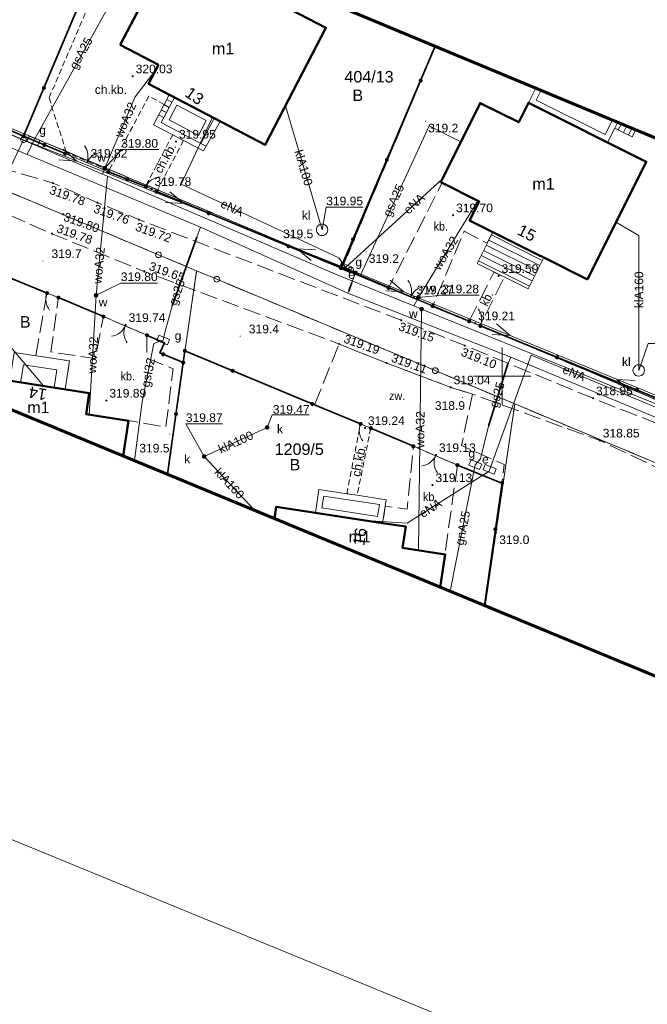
# Model space of a CAD drawing. Extents: x 6589191 to 6589689, y 5598567 to 5598886.
# Tile 6 of 12: x 6589408 to 6589463, y 5598645 to 5598731. Entities that reach past the tile are written whole.
import ezdxf
from ezdxf.enums import TextEntityAlignment as Align

# ---------------------------------------------------------------- set-up
doc = ezdxf.new("R2010")
doc.units = 0
doc.header["$LTSCALE"] = 0.5
for name, pattern in [('3 1', [4, 3, -1]), ('EGKK', [4, 3, -1]), ('PRZER1-1', [2, 1, -1]), ('PRZER2-1', [3, 2, -1]), ('PRZER3-1', [4, 3, -1])]:
    doc.linetypes.add(name, pattern=pattern)
doc.layers.get('0').update_dxf_attribs({"linetype": 'CONTINUOUS', "lineweight": 13})
doc.layers.get('Defpoints').update_dxf_attribs({"linetype": 'CONTINUOUS'})
for name, color, linetype, lineweight in [('-ZAKRES', 192, 'CONTINUOUS', 60), ('EGBS', 7, 'CONTINUOUS', 18), ('EGBT', 7, 'CONTINUOUS', 18), ('EGBU', 7, 'CONTINUOUS', 50), ('EGBU_O', 7, 'CONTINUOUS', 50), ('EGDE', 7, 'CONTINUOUS', 18), ('EGDE_O', 7, 'CONTINUOUS', 18), ('EGPG', 7, 'CONTINUOUS', 18), ('GUPPRZ_O', 7, 'CONTINUOUS', 18), ('OTK', 7, 'CONTINUOUS', 20), ('OTK_O', 7, 'CONTINUOUS', 20), ('OTKC', 7, 'PRZER2-1', 18), ('OTKC_O', 7, 'PRZER2-1', 18), ('OTO', 7, 'CONTINUOUS', 20), ('OTOB', 7, 'CONTINUOUS', 18), ('OTOF', 7, 'CONTINUOUS', 18), ('OTOO', 7, 'CONTINUOUS', 35), ('OTRN', 7, 'CONTINUOUS', 13), ('OTRN_O', 7, 'CONTINUOUS', 13), ('OTRS', 7, 'CONTINUOUS', 20), ('OTRS_O', 7, 'CONTINUOUS', 20), ('PARSI', 7, 'CONTINUOUS', 20), ('SULO', 7, 'CONTINUOUS', 35), ('SUPP', 7, 'PRZER1-1', 18)]:
    doc.layers.add(name, color=color, linetype=linetype, lineweight=lineweight)
for name, color, linetype, lineweight, true_color in [('EGKK', 7, 'PRZER3-1', 18, 0x24bc24), ('EGUG', 7, 'PRZER1-1', 18, 0x008000), ('EGUG_O', 7, 'PRZER1-1', 18, 0x008000), ('SUEP', 1, 'CONTINUOUS', 18, 0xff0000), ('SUEP_O', 1, 'CONTINUOUS', 18, 0xff0000), ('SUES', 1, 'CONTINUOUS', 18, 0xff0000), ('SUES_O', 1, 'CONTINUOUS', 18, 0xff0000), ('SUGP', 7, 'CONTINUOUS', 18, 0xbfbf00), ('SUGP_O', 7, 'CONTINUOUS', 18, 0xbfbf00), ('SUGS', 7, 'CONTINUOUS', 18, 0xbfbf00), ('SUGS_O', 7, 'CONTINUOUS', 18, 0xbfbf00), ('SUGW', 7, 'CONTINUOUS', 18, 0xbfbf00), ('SUGW_O', 7, 'CONTINUOUS', 18, 0xbfbf00), ('SUKM', 7, 'CONTINUOUS', 18, 0x803300), ('SUKM_O', 7, 'CONTINUOUS', 18, 0x803300), ('SUKP', 7, 'CONTINUOUS', 18, 0x803300), ('SUKP_O', 7, 'CONTINUOUS', 18, 0x803300), ('SUKU', 7, 'CONTINUOUS', 18, 0x803300), ('SUKU_O', 7, 'CONTINUOUS', 18, 0x803300), ('SUWP', 5, 'CONTINUOUS', 18, 0x0000ff), ('SUWP_O', 5, 'CONTINUOUS', 18, 0x0000ff), ('SUWW', 5, 'CONTINUOUS', 18, 0x0000ff), ('SUWW_O', 5, 'CONTINUOUS', 18, 0x0000ff)]:
    doc.layers.add(name, color=color, linetype=linetype, lineweight=lineweight, true_color=true_color)
doc.styles.add('BDOT', font='arial.ttf', dxfattribs={"width": 0.9})
doc.styles.add('GEO-INFO', font='arial.ttf')
doc.linetypes.add('OTOO', pattern='A,7.5,[30,msgB.shx,S=1.28,R=0,X=0,Y=0],7.5', length=15)

# ---------------------------------------------------------------- blocks, each defined once
blk = doc.blocks.new('KOLO')
blk.add_hatch(color=0).paths.add_polyline_path([(-0.5, 0), (-0.482963, -0.12941), (-0.433013, -0.25), (-0.353553, -0.353553), (-0.25, -0.433013), (-0.12941, -0.482963), (0, -0.5), (0.12941, -0.482963), (0.25, -0.433013), (0.353553, -0.353553), (0.433013, -0.25), (0.482963, -0.12941), (0.5, 0), (0.482963, 0.12941), (0.433013, 0.25), (0.353553, 0.353553), (0.25, 0.433013), (0.12941, 0.482963), (0, 0.5), (-0.12941, 0.482963), (-0.25, 0.433013), (-0.353553, 0.353553), (-0.433013, 0.25), (-0.482963, 0.12941)])
blk = doc.blocks.new('SUEP1')
at = {"color": 0}
blk.add_lwpolyline([(-1.5, -1), (1.5, 0), (-1.5, 1)], dxfattribs=at)
blk = doc.blocks.new('SZAFA1')
at = {"color": 0}
blk.add_lwpolyline([(-1, -0.5), (-1, 0.5), (1, 0.5), (1, -0.5)], close=True, dxfattribs=at)
blk = doc.blocks.new('OKRAG_PELNY')
at = {"color": 0}
blk.add_lwpolyline([(0, 0.5), (0.12941, 0.482963), (0.25, 0.433013), (0.353553, 0.353553), (0.433013, 0.25), (0.482963, 0.12941), (0.5, 0), (0.482963, -0.12941), (0.433013, -0.25), (0.353553, -0.353553), (0.25, -0.433013), (0.12941, -0.482963), (0, -0.5), (-0.12941, -0.482963), (-0.25, -0.433013), (-0.353553, -0.353553), (-0.433013, -0.25), (-0.482963, -0.12941), (-0.5, 0), (-0.482963, 0.12941), (-0.433013, 0.25), (-0.353553, 0.353553), (-0.25, 0.433013), (-0.12941, 0.482963)], close=True, dxfattribs=at)
blk = doc.blocks.new('SLBRA')
at = {"color": 0}
for points in [[(1.732051, 1), (1.414214, 0.585786), (1, 0.267949), (0.517638, 0.068148), (0, 0)], [(0, 0), (0.517638, -0.068148), (1, -0.267949), (1.414214, -0.585786), (1.732051, -1)]]:
    blk.add_lwpolyline(points, dxfattribs=at)
blk = doc.blocks.new('KTOK04')
at = {"color": 0}
blk.add_lwpolyline([(0, 0), (-0.01711, -0.261052), (-0.068148, -0.517638), (-0.152241, -0.765367), (-0.267949, -1), (-0.413293, -1.217523), (-0.585786, -1.414214), (-0.782477, -1.586707), (-1, -1.732051)], dxfattribs=at)
blk = doc.blocks.new('EPPGN')
blk.add_hatch(color=0).paths.add_polyline_path([(0, -0.09), (0.027812, -0.085595), (0.052901, -0.072812), (0.072812, -0.052901), (0.085595, -0.027812), (0.09, 0), (0.085595, 0.027812), (0.072812, 0.052901), (0.052901, 0.072812), (0.027812, 0.085595), (0, 0.09), (-0.027812, 0.085595), (-0.052901, 0.072812), (-0.072812, 0.052901), (-0.085595, 0.027812), (-0.09, 0), (-0.085595, -0.027812), (-0.072812, -0.052901), (-0.052901, -0.072812), (-0.027812, -0.085595)])
blk = doc.blocks.new('EPPGS')
at = {"color": 0}
blk.add_lwpolyline([(0, 0.5), (0.154508, 0.475528), (0.293893, 0.404508), (0.404508, 0.293893), (0.475528, 0.154508), (0.5, 0), (0.475528, -0.154508), (0.404508, -0.293893), (0.293893, -0.404508), (0.154508, -0.475528), (0, -0.5), (-0.154508, -0.475528), (-0.293893, -0.404508), (-0.404508, -0.293893), (-0.475528, -0.154508), (-0.5, 0), (-0.475528, 0.154508), (-0.404508, 0.293893), (-0.293893, 0.404508), (-0.154508, 0.475528)], close=True, dxfattribs=at)
blk = doc.blocks.new('OTRS')
at = {"layer": 'OTRS', "color": 1, "lineweight": -3, "const_width": 0.18}
blk.add_lwpolyline([(-0.09, 0, 1), (0.09, 0, 1)], format="xyb", close=True, dxfattribs=at)
at = {"layer": 'OTRS_O', "color": 0, "style": 'BDOT'}
blk.add_attdef('RZEDNA', (0.51, 0.52), '', height=1.5, dxfattribs=at)
blk = doc.blocks.new('oto')
at = {"layer": 'OTO', "color": 0, "const_width": 0.35}
blk.add_lwpolyline([(-0.175, 0, 1), (0.175, 0, 1)], format="xyb", close=True, dxfattribs=at)
blk = doc.blocks.new('OTOFP')
at = {"layer": 'OTO', "color": 0, "lineweight": 18}
blk.add_arc((0, 3), 3, 270, 330, dxfattribs=at)
blk = doc.blocks.new('OTOB')
at = {"layer": 'OTO', "color": 0, "lineweight": 18}
for centre, start, end in [((0, 3), 209.9347, 270.0084), ((0.02, -3), 90.3479, 149.9343)]:
    blk.add_arc(centre, 3, start, end, dxfattribs=at)
blk = doc.blocks.new('mzsk')
at = {"layer": 'PARSI', "color": 0}
for p, q in [((0, -5), (0, 5)), ((5, 0), (-5, 0))]:
    blk.add_line(p, q, dxfattribs=at)

msp = doc.modelspace()

# ---------------------------------------------------------------- linework, layer by layer
at = {"layer": '-ZAKRES'}
msp.add_lwpolyline([(6589657.89, 5598639.704), (6589229.729, 5598817.985), (6589214.49, 5598776.888), (6589638.27, 5598601.515)], close=True, dxfattribs=at)
at = {"color": 7, "linetype": 'Continuous', "lineweight": 13, "elevation": 100, "flags": 128}
for points in [[(6589450, 5598697.5), (6589450, 5598702.5)], [(6589447.5, 5598700), (6589452.5, 5598700)]]:
    msp.add_lwpolyline(points, dxfattribs=at)
at = {"layer": 'Defpoints', "lineweight": 18, "flags": 128}
msp.add_lwpolyline([(6589191.279, 5598748.5), (6589632.737, 5598567.105)], dxfattribs=at)
at = {"layer": 'EGBS', "color": 7, "linetype": 'Continuous', "lineweight": 18, "elevation": 10.18}
for points in [[(6589424.951, 5598722.432), (6589425.482, 5598722.153), (6589424.03, 5598719.59), (6589422.29, 5598720.5), (6589421.35, 5598720.99), (6589419.68, 5598721.86), (6589420.6, 5598723.62), (6589421.053, 5598724.475), (6589421.5, 5598724.24), (6589420.36, 5598722.07), (6589423.798, 5598720.237)], [(6589452.25, 5598707.59), (6589447.82, 5598709.8), (6589449.179, 5598712.528), (6589449.711, 5598712.262), (6589453.068, 5598710.587), (6589453.609, 5598710.317)], [(6589407.2, 5598699.6), (6589407.58, 5598702.07), (6589412.37, 5598701.33), (6589411.99, 5598698.86), (6589411.05, 5598699), (6589411.29, 5598700.54), (6589408.37, 5598700.99), (6589408.13, 5598699.46)]]:
    msp.add_lwpolyline(points, close=True, dxfattribs=at)
at = {"layer": 'EGBS', "color": 7, "linetype": 'Continuous', "lineweight": 18, "elevation": 10.18, "flags": 128}
for points in [[(6589421.046, 5598723.376), (6589420.596, 5598723.612)], [(6589421.278, 5598723.818), (6589420.83, 5598724.054)], [(6589420.581, 5598722.49), (6589420.132, 5598722.726)], [(6589420.813, 5598722.933), (6589420.364, 5598723.169)], [(6589460.361, 5598721.952), (6589460.095, 5598721.427)], [(6589460.824, 5598721.76), (6589460.542, 5598721.204)], [(6589461.287, 5598721.567), (6589460.99, 5598720.98)], [(6589424.259, 5598719.995), (6589423.798, 5598720.237)], [(6589449.055, 5598712.28), (6589453.487, 5598710.072)], [(6589448.609, 5598711.385), (6589453.041, 5598709.177)], [(6589448.832, 5598711.832), (6589453.264, 5598709.625)], [(6589448.164, 5598710.49), (6589452.595, 5598708.282)], [(6589448.387, 5598710.937), (6589452.818, 5598708.73)], [(6589447.941, 5598710.042), (6589452.372, 5598707.835)]]:
    msp.add_lwpolyline(points, dxfattribs=at)
at = {"layer": 'EGBS', "color": 7, "linetype": 'Continuous', "lineweight": 18, "elevation": 10.18}
msp.add_lwpolyline([(6589461.616, 5598721.43), (6589461.31, 5598720.82), (6589459.79, 5598721.58), (6589460.042, 5598722.085)], dxfattribs=at)
at = {"layer": 'EGBT', "color": 7, "linetype": 'Continuous', "lineweight": 18, "elevation": 10.18}
for points in [[(6589452.28, 5598723.78), (6589452.92, 5598725.051)], [(6589452.952, 5598724.003), (6589453.382, 5598724.858)], [(6589460.042, 5598722.085), (6589459.79, 5598721.58), (6589459.161, 5598720.333), (6589452.28, 5598723.78)], [(6589459.58, 5598722.278), (6589459.343, 5598721.804), (6589458.939, 5598721.003), (6589452.952, 5598724.003)]]:
    msp.add_lwpolyline(points, dxfattribs=at)
for points in [[(6589421.5, 5598724.24), (6589420.36, 5598722.07), (6589423.798, 5598720.237), (6589424.951, 5598722.432)], [(6589421.711, 5598723.566), (6589421.034, 5598722.277), (6589423.589, 5598720.915), (6589424.275, 5598722.221)], [(6589433.76, 5598688.12), (6589434.07, 5598690.15), (6589436.49, 5598689.781), (6589437.381, 5598689.645), (6589439.9, 5598689.26), (6589439.59, 5598687.23)], [(6589434.33, 5598688.538), (6589434.489, 5598689.58), (6589439.33, 5598688.841), (6589439.171, 5598687.8)]]:
    msp.add_lwpolyline(points, close=True, dxfattribs=at)
at = {"layer": 'EGBU', "color": 7, "linetype": 'Continuous', "lineweight": 50, "elevation": 10.18}
for points in [[(6589416.79, 5598728.81), (6589420.34, 5598735.62), (6589423.68, 5598733.93), (6589424.54, 5598735.58), (6589434.68, 5598730.3), (6589429.38, 5598720.11), (6589419.25, 5598725.42), (6589420.11, 5598727.07)], [(6589457.41, 5598708.42), (6589453.609, 5598710.317), (6589453.068, 5598710.587), (6589449.711, 5598712.262), (6589449.179, 5598712.528), (6589447.17, 5598713.53), (6589448, 5598715.19), (6589444.66, 5598716.87), (6589448.08, 5598723.75), (6589451.44, 5598722.08), (6589452.28, 5598723.78), (6589462.52, 5598718.65)]]:
    msp.add_lwpolyline(points, close=True, dxfattribs=at)
for points in [[(6589402.65, 5598700.31), (6589414.1, 5598698.53), (6589413.83, 5598696.69), (6589417.52, 5598696.11), (6589417.042, 5598693.066)], [(6589430.193, 5598687.624), (6589430.35, 5598688.64), (6589433.76, 5598688.12), (6589439.59, 5598687.23), (6589441.62, 5598686.92), (6589441.34, 5598685.07), (6589445.04, 5598684.5), (6589444.604, 5598681.66)]]:
    msp.add_lwpolyline(points, dxfattribs=at)
at = {"layer": 'EGDE', "color": 7, "linetype": 'Continuous', "lineweight": 18, "elevation": 10.22}
for points in [[(6589388.804, 5598751.748), (6589380.81, 5598732.72), (6589408.45, 5598721.08), (6589416.499, 5598740.216)], [(6589416.499, 5598740.216), (6589408.45, 5598721.08), (6589436.1, 5598709.44), (6589444.189, 5598728.686)], [(6589444.189, 5598728.686), (6589436.1, 5598709.44), (6589463.75, 5598697.79), (6589471.884, 5598717.154)], [(6589423.43, 5598709.17), (6589420.11, 5598710.56), (6589395.77, 5598720.81), (6589393.182, 5598702.94)], [(6589451.09, 5598697.59), (6589444.18, 5598700.48), (6589425.19, 5598708.43), (6589423.43, 5598709.17), (6589420.868, 5598691.483)], [(6589420.868, 5598691.483), (6589423.43, 5598709.17)], [(6589479.342, 5598667.285), (6589482.19, 5598684.58), (6589463.28, 5598692.49), (6589451.09, 5598697.59), (6589448.531, 5598680.035)], [(6589448.531, 5598680.035), (6589451.09, 5598697.59)]]:
    msp.add_lwpolyline(points, dxfattribs=at)
msp.add_lwpolyline([(6589352.83, 5598739.08), (6589368.13, 5598732.46), (6589395.77, 5598720.81), (6589420.11, 5598710.56), (6589423.43, 5598709.17), (6589425.19, 5598708.43), (6589444.18, 5598700.48), (6589451.09, 5598697.59), (6589463.28, 5598692.49), (6589482.19, 5598684.58), (6589489.46, 5598681.53), (6589491.39, 5598686.15), (6589463.75, 5598697.79), (6589436.1, 5598709.44), (6589408.45, 5598721.08), (6589380.81, 5598732.72), (6589353.16, 5598744.37)], close=True, dxfattribs=at)
at = {"layer": 'EGKK', "linetype": 'EGKK', "lineweight": 18, "ltscale": 0.5, "elevation": 10.06}
for points in [[(6589451.09, 5598697.59), (6589448.531, 5598680.035)], [(6589479.342, 5598667.285), (6589482.19, 5598684.58), (6589463.28, 5598692.49), (6589451.09, 5598697.59)]]:
    msp.add_lwpolyline(points, dxfattribs=at)
at = {"layer": 'EGUG', "linetype": 'EGKK', "lineweight": 18, "ltscale": 0.5, "elevation": 10.08}
msp.add_lwpolyline([(6589436.1, 5598709.44), (6589463.75, 5598697.79), (6589491.39, 5598686.15), (6589489.46, 5598681.53), (6589482.19, 5598684.58), (6589463.28, 5598692.49), (6589451.09, 5598697.59), (6589444.18, 5598700.48), (6589425.19, 5598708.43), (6589423.43, 5598709.17), (6589420.11, 5598710.56), (6589395.77, 5598720.81), (6589368.13, 5598732.46), (6589352.83, 5598739.08), (6589353.16, 5598744.37), (6589380.81, 5598732.72), (6589408.45, 5598721.08)], close=True, dxfattribs=at)
for points in [[(6589380.81, 5598732.72), (6589408.45, 5598721.08), (6589416.499, 5598740.216)], [(6589408.45, 5598721.08), (6589416.499, 5598740.216)], [(6589444.189, 5598728.686), (6589436.1, 5598709.44), (6589408.45, 5598721.08)], [(6589444.189, 5598728.686), (6589436.1, 5598709.44), (6589463.75, 5598697.79)], [(6589423.43, 5598709.17), (6589420.11, 5598710.56), (6589395.77, 5598720.81), (6589393.182, 5598702.94)], [(6589420.868, 5598691.483), (6589423.43, 5598709.17)], [(6589420.868, 5598691.483), (6589423.43, 5598709.17), (6589425.19, 5598708.43), (6589444.18, 5598700.48), (6589451.09, 5598697.59), (6589448.531, 5598680.035)], [(6589448.531, 5598680.035), (6589451.09, 5598697.59), (6589463.28, 5598692.49), (6589482.19, 5598684.58), (6589479.342, 5598667.285)]]:
    msp.add_lwpolyline(points, dxfattribs=at)
at = {"layer": 'GUPPRZ_O', "color": 7, "linetype": 'Continuous', "lineweight": 9, "elevation": 10.8, "flags": 128}
for points in [[(6589420.141, 5598719.701), (6589416.938, 5598719.701), (6589415.44, 5598718.09)], [(6589437.9, 5598714.684), (6589434.697, 5598714.684), (6589434.34, 5598712.73)], [(6589420.043, 5598708.095), (6589416.84, 5598708.095), (6589414.69, 5598707.03)], [(6589447.983, 5598707.035), (6589444.78, 5598707.035), (6589442.71, 5598706.85)], [(6589465.883, 5598702.845), (6589462.68, 5598702.845), (6589461.87, 5598700.5)], [(6589433.214, 5598696.652), (6589430.011, 5598696.652), (6589429.56, 5598695.54)], [(6589425.693, 5598695.845), (6589422.49, 5598695.845), (6589424.09, 5598693.02)]]:
    msp.add_lwpolyline(points, dxfattribs=at)
at = {"layer": 'OTK', "linetype": '3 1', "lineweight": 18, "flags": 128}
for points in [[(6589229.915, 5598785.017), (6589233.074, 5598786.276), (6589235.602, 5598786.053), (6589245.463, 5598782.544), (6589251.44, 5598780.319), (6589259.341, 5598777.132), (6589273.734, 5598771.245), (6589279.644, 5598768.925), (6589291.511, 5598764.019), (6589301.492, 5598759.939), (6589307.239, 5598757.616), (6589319.18, 5598752.52), (6589328.808, 5598748.111), (6589334.381, 5598745.726), (6589346.144, 5598740.689), (6589355.347, 5598736.753), (6589361.948, 5598733.833), (6589378.996, 5598726.118), (6589383.094, 5598724.311), (6589389.572, 5598721.571), (6589393.485, 5598719.95), (6589410.864, 5598712.386), (6589418.881, 5598709.115), (6589435.823, 5598702.796), (6589439.961, 5598701.135), (6589445.524, 5598699.028), (6589447.411, 5598698.44), (6589458.486, 5598694.41), (6589465.74, 5598690.962), (6589469.297, 5598689.193), (6589473.724, 5598686.697), (6589478.254, 5598683.345), (6589480.509, 5598680.026), (6589481.302, 5598676.197), (6589481.208, 5598670.016), (6589484.282, 5598669.992), (6589484.302, 5598672.2), (6589486.242, 5598675.747), (6589489.231, 5598678.716), (6589490.844, 5598679.406), (6589495.405, 5598678.684), (6589501.856, 5598676.785), (6589509.173, 5598674.188), (6589523.05, 5598668.747), (6589528.527, 5598666.317), (6589534.45, 5598663.868), (6589540.181, 5598660.966), (6589544.399, 5598658.387), (6589549.08, 5598653.926), (6589554.657, 5598651.058), (6589562.247, 5598647.92), (6589564.28, 5598651.186), (6589568.699, 5598650.051), (6589572.94, 5598648.91), (6589575.788, 5598648.948), (6589578.262, 5598649.862), (6589581.694, 5598653.017), (6589583.732, 5598656.161), (6589586.11, 5598662.887), (6589583.958, 5598663.481), (6589583.287, 5598660.363), (6589581.51, 5598656.254), (6589578.633, 5598652.972), (6589575.396, 5598651.455), (6589572.397, 5598651.723), (6589558.426, 5598657.629), (6589557.567, 5598658.009), (6589554.259, 5598659.337), (6589550.408, 5598660.918), (6589546.428, 5598662.321), (6589540.98, 5598664.469), (6589530.557, 5598668.746), (6589529.203, 5598669.221), (6589526.235, 5598670.485), (6589522.254, 5598672.193), (6589509.653, 5598677.144), (6589498.489, 5598681.933), (6589494.612, 5598683.419), (6589487.681, 5598686.234), (6589474.48, 5598691.401), (6589470.701, 5598692.908), (6589466.849, 5598694.544), (6589457.895, 5598698.083), (6589446.743, 5598702.664), (6589441.216, 5598704.868), (6589418.41, 5598713.614), (6589414.815, 5598715.084), (6589410.941, 5598716.793), (6589405.157, 5598718.486), (6589391.297, 5598724.757), (6589388.03, 5598726.098), (6589380.251, 5598729.408), (6589373.555, 5598732.528), (6589364.06, 5598736.773), (6589358.708, 5598739.094), (6589354.869, 5598740.758), (6589345.353, 5598745.174), (6589336.42, 5598749.347), (6589332.262, 5598751.197), (6589328.662, 5598752.657), (6589321.042, 5598755.958), (6589308.727, 5598761.233), (6589304.846, 5598762.834), (6589300.834, 5598764.467), (6589281.332, 5598772.867), (6589264.712, 5598779.738), (6589253.321, 5598784.657), (6589250.479, 5598785.909), (6589245.471, 5598788.017), (6589235.883, 5598791.827), (6589233.621, 5598792.335), (6589231.237, 5598793.998)], [(6589449.163, 5598712.521), (6589448.68, 5598711.552), (6589446.702, 5598712.608), (6589443.954, 5598706.094), (6589440.12, 5598707.67), (6589444.768, 5598716.799), (6589447.984, 5598715.175), (6589447.145, 5598713.53)], [(6589447.129, 5598704.78), (6589449.278, 5598709.032), (6589450.195, 5598708.602), (6589448.057, 5598704.399)], [(6589419.117, 5598703.555), (6589419.115, 5598701.566), (6589421.391, 5598700.626), (6589420.751, 5598695.575), (6589417.538, 5598696.144), (6589413.838, 5598696.703), (6589414.105, 5598698.546), (6589412.006, 5598698.87), (6589412.382, 5598701.325), (6589409.448, 5598701.776), (6589410.425, 5598707.221), (6589411.419, 5598706.835), (6589410.762, 5598702.108), (6589414.62, 5598701.537), (6589415.332, 5598705.183)], [(6589433.689, 5598697.498), (6589435.823, 5598702.796), (6589439.961, 5598701.135), (6589445.524, 5598699.028), (6589447.411, 5598698.44), (6589446.455, 5598693.98), (6589450.179, 5598692.322), (6589449.973, 5598690.695), (6589446.105, 5598692.264), (6589442.281, 5598693.904), (6589438.576, 5598695.484), (6589437.686, 5598695.852)], [(6589446.105, 5598692.264), (6589445.023, 5598684.533), (6589441.367, 5598685.085), (6589441.644, 5598686.929), (6589439.612, 5598687.229), (6589439.829, 5598688.691), (6589441.728, 5598688.433), (6589442.281, 5598693.904)]]:
    msp.add_lwpolyline(points, close=True, dxfattribs=at)
at = {"layer": 'OTKC', "color": 7, "linetype": 'PRZER2-1', "lineweight": 18, "ltscale": 0.5, "elevation": 10.18}
for points in [[(6589412.11, 5598719.46), (6589410.6, 5598724.2), (6589417.319, 5598739.874)], [(6589423.526, 5598737.29), (6589425.65, 5598736.19), (6589425.159, 5598735.258), (6589424.54, 5598735.58), (6589423.68, 5598733.93), (6589420.34, 5598735.62), (6589416.79, 5598728.81), (6589420.11, 5598727.07), (6589419.25, 5598725.42), (6589421.053, 5598724.475), (6589420.6, 5598723.62), (6589419.29, 5598724.36), (6589415.82, 5598717.88), (6589412.11, 5598719.46)]]:
    msp.add_lwpolyline(points, dxfattribs=at)
for points in [[(6589419.05, 5598716.6), (6589421.35, 5598720.99), (6589422.29, 5598720.5), (6589420.02, 5598716.18)], [(6589436.49, 5598689.781), (6589437.686, 5598695.852), (6589438.576, 5598695.484), (6589437.381, 5598689.645)]]:
    msp.add_lwpolyline(points, close=True, dxfattribs=at)
at = {"layer": 'OTO', "lineweight": 18}
for points in [[(6589410.425, 5598707.221), (6589411.419, 5598706.835)], [(6589443.954, 5598706.094), (6589440.12, 5598707.67)], [(6589415.332, 5598705.183), (6589419.117, 5598703.555)], [(6589448.1, 5598704.37), (6589447.129, 5598704.78)], [(6589448.133, 5598704.37), (6589447.136, 5598704.79)], [(6589437.686, 5598695.852), (6589438.576, 5598695.484)], [(6589442.281, 5598693.904), (6589446.105, 5598692.264)]]:
    msp.add_lwpolyline(points, dxfattribs=at)
at = {"layer": 'OTO', "linetype": 'OTOO', "lineweight": 35, "flags": 128}
for points in [[(6589411.419, 5598706.835), (6589415.332, 5598705.183)], [(6589443.954, 5598706.094), (6589447.129, 5598704.78)], [(6589433.689, 5598697.498), (6589437.686, 5598695.852)], [(6589438.576, 5598695.484), (6589442.281, 5598693.904)], [(6589446.105, 5598692.264), (6589449.973, 5598690.695)]]:
    msp.add_lwpolyline(points, dxfattribs=at)
at = {"layer": 'OTOB', "color": 7, "linetype": 'Continuous', "lineweight": 18, "elevation": 10.18}
msp.add_lwpolyline([(6589415.76, 5598717.76), (6589412, 5598719.35)], dxfattribs=at)
at = {"layer": 'OTOF', "color": 7, "linetype": 'Continuous', "lineweight": 18, "elevation": 10.18}
msp.add_lwpolyline([(6589419.93, 5598716.05), (6589419.02, 5598716.48)], dxfattribs=at)
at = {"layer": 'OTOO', "color": 7, "linetype": 'Continuous', "lineweight": 35, "elevation": 10.18}
for points in [[(6589392.69, 5598727.69), (6589408.39, 5598720.86), (6589416.519, 5598740.208)], [(6589444.181, 5598728.69), (6589435.97, 5598709.41), (6589440.12, 5598707.67)], [(6589412, 5598719.35), (6589408.39, 5598720.86)], [(6589415.76, 5598717.76), (6589419.02, 5598716.48)], [(6589448.1, 5598704.37), (6589463.86, 5598697.92), (6589471.916, 5598717.141)], [(6589435.97, 5598709.41), (6589419.93, 5598716.05)], [(6589410.425, 5598707.221), (6589394.86, 5598713.63)], [(6589419.14, 5598703.55), (6589420.63, 5598702.91), (6589420.24, 5598702.02), (6589422.27, 5598701.18), (6589422.41, 5598702.2)], [(6589433.689, 5598697.498), (6589422.41, 5598702.2)], [(6589420.895, 5598691.472), (6589422.27, 5598701.18)], [(6589449.99, 5598690.72), (6589448.449, 5598680.069)]]:
    msp.add_lwpolyline(points, dxfattribs=at)
at = {"layer": 'SUEP', "linetype": 'Continuous', "lineweight": 18, "elevation": 10.14}
for points in [[(6589491.72, 5598686.76), (6589464.6, 5598697.82), (6589436.83, 5598709.22), (6589408.38, 5598720.56), (6589381.22, 5598732.12), (6589352.93, 5598743.89), (6589325.4, 5598755.46), (6589297.83, 5598767.14), (6589270.09, 5598778.92)], [(6589436.38, 5598709.44), (6589435.81, 5598710.3), (6589422.09, 5598716.71), (6589424.8, 5598722.511)], [(6589408.38, 5598720.56), (6589403.56, 5598710.48), (6589398.63, 5598712.64)], [(6589436.38, 5598709.44), (6589444.808, 5598717.169)], [(6589398.67, 5598712.67), (6589410.12, 5598699.149)], [(6589436.86, 5598709.21), (6589436.38, 5598709.44)], [(6589464.6, 5598697.82), (6589463.48, 5598697.26), (6589452.52, 5598701.83), (6589448.91, 5598691.9), (6589448.86, 5598691.73)], [(6589448.86, 5598691.73), (6589441.73, 5598687.22), (6589438.109, 5598687.456)]]:
    msp.add_lwpolyline(points, dxfattribs=at)
at = {"layer": 'SUGP', "linetype": 'Continuous', "lineweight": 18, "elevation": 10.14}
for points in [[(6589409.24, 5598720.45), (6589416.52, 5598733.52), (6589418.647, 5598732.372)], [(6589381.88, 5598729.44), (6589382.1, 5598729.98), (6589382.49, 5598730.23), (6589383.22, 5598729.96), (6589397.02, 5598724.16), (6589408.69, 5598719.27), (6589423.77, 5598712.95), (6589436.59, 5598707.21), (6589450.76, 5598701.65), (6589465.26, 5598695.62), (6589487.64, 5598686.6)], [(6589446.4, 5598720.37), (6589443.64, 5598721.76), (6589437.66, 5598708.74)], [(6589408.69, 5598719.27), (6589409.01, 5598719.95)], [(6589409.01, 5598719.95), (6589409.24, 5598720.45)], [(6589423.77, 5598712.95), (6589423.46, 5598712.08), (6589421.31, 5598706.13), (6589420.66, 5598703.8)], [(6589436.59, 5598707.21), (6589436.66, 5598707.4), (6589436.94, 5598708.15), (6589437.25, 5598708.99)], [(6589420.66, 5598703.8), (6589420.53, 5598703.14)], [(6589418.028, 5598692.658), (6589418.7, 5598697.78), (6589419.72, 5598702.85), (6589420.53, 5598703.14)], [(6589450.76, 5598701.65), (6589450.48, 5598701.08), (6589448.82, 5598695.65), (6589448.11, 5598692.81)], [(6589448.11, 5598692.81), (6589447.66, 5598692.3)], [(6589447.66, 5598692.3), (6589445.463, 5598681.305)]]:
    msp.add_lwpolyline(points, dxfattribs=at)
at = {"layer": 'SUKP', "linetype": 'Continuous', "lineweight": 18, "elevation": 10.14}
for points in [[(6589434.34, 5598712.73), (6589431.151, 5598723.516)], [(6589461.87, 5598700.5), (6589461.87, 5598712.23), (6589459.888, 5598713.381)], [(6589424.09, 5598693.02), (6589429.56, 5598695.54)], [(6589428.484, 5598688.331), (6589424.09, 5598693.02)]]:
    msp.add_lwpolyline(points, dxfattribs=at)
at = {"layer": 'SULO', "color": 7, "linetype": 'Continuous', "lineweight": 35, "elevation": 10.12}
for points in [[(6589423.46, 5598712.08), (6589421.31, 5598706.13)], [(6589436.66, 5598707.4), (6589436.94, 5598708.15)], [(6589450.48, 5598701.08), (6589448.82, 5598695.65)]]:
    msp.add_lwpolyline(points, dxfattribs=at)
at = {"layer": 'SUWP', "linetype": 'Continuous', "lineweight": 18, "elevation": 10.14}
for points in [[(6589253.22, 5598785.73), (6589277.85, 5598774.7), (6589305.68, 5598763.18), (6589333.37, 5598751.53), (6589359.97, 5598740.62), (6589388, 5598729.29), (6589388.23, 5598729.19), (6589415.26, 5598717.58), (6589415.67, 5598717.4), (6589435.86, 5598708.72), (6589442.31, 5598706.13), (6589442.99, 5598705.83), (6589465.95, 5598696.55), (6589470.91, 5598694.52), (6589498.32, 5598683.33), (6589525.99, 5598672.2), (6589542.2, 5598665.66), (6589576.49, 5598651.09), (6589576.15, 5598648.12), (6589573.419, 5598628.353)], [(6589415.26, 5598717.58), (6589415.44, 5598718.09), (6589418.1, 5598724.3), (6589419.882, 5598726.632)], [(6589414.69, 5598707.03), (6589415.67, 5598717.4)], [(6589442.31, 5598706.13), (6589442.71, 5598706.85), (6589447.868, 5598715.256)], [(6589414.1, 5598696.648), (6589414.69, 5598707.03)], [(6589442.72, 5598684.857), (6589442.99, 5598705.83)]]:
    msp.add_lwpolyline(points, dxfattribs=at)

# ---------------------------------------------------------------- block references
at = {"layer": 'EGPG', "color": 7, "lineweight": 18, "xscale": 0.5, "yscale": 0.5}
for name, p in [('EPPGN', (6589408.45, 5598721.08, 10.24)), ('EPPGS', (6589420.11, 5598710.56, 10.24)), ('EPPGN', (6589423.43, 5598709.17, 10.24)), ('EPPGN', (6589436.1, 5598709.44, 10.24)), ('EPPGS', (6589425.19, 5598708.43, 10.24)), ('EPPGS', (6589444.18, 5598700.48, 10.24)), ('EPPGN', (6589451.09, 5598697.59, 10.24))]:
    msp.add_blockref(name, p, dxfattribs=at)
at = {"layer": 'OTO', "lineweight": 18, "xscale": 0.5, "yscale": 0.5, "zscale": 0.5}
for name, p, rotation in [('OTOB', (6589442.026, 5598706.857), 248.3910383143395), ('OTOFP', (6589410.425, 5598707.221), 248.778914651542), ('OTOFP', (6589448.1, 5598704.37), 67.0978392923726), ('OTOB', (6589417.224, 5598704.369), 66.72654651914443), ('OTOFP', (6589437.686, 5598695.852), 247.5357302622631), ('OTOB', (6589444.193, 5598693.084), 66.78694450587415)]:
    msp.add_blockref(name, p, dxfattribs=dict(at, rotation=rotation))
for p in [(6589410.425, 5598707.221), (6589440.12, 5598707.67, 10.18), (6589411.419, 5598706.835), (6589443.954, 5598706.094), (6589415.332, 5598705.183), (6589447.129, 5598704.78), (6589448.1, 5598704.37), (6589419.117, 5598703.555), (6589437.686, 5598695.852), (6589438.576, 5598695.484), (6589442.281, 5598693.904), (6589446.105, 5598692.264)]:
    msp.add_blockref('oto', p, dxfattribs=at)
at = {"layer": 'OTOB', "color": 7, "lineweight": 18, "xscale": 0.75, "yscale": 0.75, "rotation": 67.07784243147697}
msp.add_blockref('SLBRA', (6589413.88, 5598718.555, 10.18), dxfattribs=at)
at = {"layer": 'OTOF', "color": 7, "lineweight": 18, "xscale": 0.75, "yscale": 0.75, "rotation": 154.7079788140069}
msp.add_blockref('KTOK04', (6589419.02, 5598716.48, 10.18), dxfattribs=at)
at = {"layer": 'OTOO', "color": 7, "lineweight": 35, "xscale": 0.35, "yscale": 0.35}
for p in [(6589410.158, 5598725.068, 10.18), (6589442.909, 5598725.703, 10.18), (6589408.39, 5598720.86, 10.18), (6589410.195, 5598720.105, 10.18), (6589412, 5598719.35, 10.18), (6589439.97, 5598718.803, 10.18), (6589415.76, 5598717.76, 10.18), (6589417.39, 5598717.12, 10.18), (6589419.02, 5598716.48, 10.18), (6589419.93, 5598716.05, 10.18), (6589424.485, 5598714.164, 10.18), (6589431.415, 5598711.296, 10.18), (6589437.032, 5598711.903, 10.18), (6589435.97, 5598709.41, 10.18), (6589440.12, 5598707.67, 10.18), (6589420.533, 5598701.899, 10.18), (6589422.41, 5598702.2, 10.18), (6589422.41, 5598702.2, 10.18), (6589422.27, 5598701.18, 10.18), (6589454.772, 5598701.639, 10.18), (6589426.564, 5598700.468, 10.18), (6589461.714, 5598698.798, 10.18), (6589433.486, 5598697.582, 10.18), (6589421.637, 5598696.711, 10.18), (6589449.99, 5598690.72, 10.18), (6589449.99, 5598690.72, 10.18), (6589449.406, 5598686.685, 10.18)]:
    msp.add_blockref('KOLO', p, dxfattribs=at)
at = {"layer": 'OTRN', "color": 7, "lineweight": 13, "xscale": 0.09, "yscale": 0.09}
for p in [(6589443.33, 5598722.17, 10.08), (6589430.2, 5598711.75, 10.08), (6589438.18, 5598710.82, 10.08), (6589410.06, 5598710.02, 10.08), (6589427.22, 5598703.48, 10.08), (6589446.54, 5598698.14, 10.08)]:
    msp.add_blockref('KOLO', p, dxfattribs=at)
at = {"layer": 'OTRN', "color": 7, "lineweight": 13, "xscale": 0.09, "yscale": 0.09, "rotation": 269.9999974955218}
for p in [(6589421.1, 5598694.96, 10.08), (6589449.51, 5598686.37, 10.08)]:
    msp.add_blockref('KOLO', p, dxfattribs=at)
at = {"layer": 'OTRS', "xscale": 0.5, "yscale": 0.5, "zscale": 0.5}
for p, values in [((6589417.877, 5598726.083, 320.025), {'RZEDNA': '320.03'}), ((6589413.954, 5598718.74, 319.818), {'RZEDNA': '319.82'}), ((6589421.642, 5598720.405, 319.948), {'RZEDNA': '319.95'}), ((6589419.509, 5598716.285, 319.783), {'RZEDNA': '319.78'}), ((6589445.733, 5598713.999, 319.698), {'RZEDNA': '319.70'}), ((6589449.686, 5598708.716, 319.499), {'RZEDNA': '319.50'}), ((6589442.3, 5598706.864, 319.267), {'RZEDNA': '319.27'}), ((6589417.266, 5598704.455, 319.736), {'RZEDNA': '319.74'}), ((6589447.653, 5598704.604, 319.214), {'RZEDNA': '319.21'}), ((6589445.524, 5598699.028, 319.042), {'RZEDNA': '319.04'}), ((6589415.588, 5598697.881, 319.887), {'RZEDNA': '319.89'}), ((6589457.895, 5598698.083, 318.945), {'RZEDNA': '318.95'}), ((6589438.07, 5598695.491, 319.242), {'RZEDNA': '319.24'}), ((6589458.486, 5598694.41, 318.853), {'RZEDNA': '318.85'}), ((6589444.245, 5598693.143, 319.125), {'RZEDNA': '319.13'}), ((6589443.939, 5598690.53, 319.128), {'RZEDNA': '319.13'})]:
    msp.add_blockref('OTRS', p, dxfattribs=at).add_auto_attribs(values)
at = {"layer": 'OTRS'}
ref = msp.add_blockref('OTRS', (6589410.941, 5598716.793, 319.778), dxfattribs=dict(at, xscale=0.5, yscale=0.5, zscale=0.5))
ref.add_attrib('RZEDNA', '319.78', (6589410.562, 5598715.891, 319.778), dxfattribs={"layer": 'OTRS_O', "color": 0, "height": 0.75, "rotation": 340.22235, "style": 'BDOT'})
ref = msp.add_blockref('OTRS', (6589414.815, 5598715.084, 319.757), dxfattribs=dict(at, xscale=0.5, yscale=0.5, zscale=0.5))
ref.add_attrib('RZEDNA', '319.76', (6589414.4, 5598714.265, 319.757), dxfattribs={"layer": 'OTRS_O', "color": 0, "height": 0.75, "rotation": 340.22235, "style": 'BDOT'})
ref = msp.add_blockref('OTRS', (6589411.833, 5598714.081, 319.8), dxfattribs=dict(at, xscale=0.5, yscale=0.5, zscale=0.5))
ref.add_attrib('RZEDNA', '319.80', (6589411.792, 5598713.547, 319.8), dxfattribs={"layer": 'OTRS_O', "color": 0, "height": 0.75, "rotation": 340.22235, "style": 'BDOT'})
ref = msp.add_blockref('OTRS', (6589410.864, 5598712.386, 319.776), dxfattribs=dict(at, xscale=0.5, yscale=0.5, zscale=0.5))
ref.add_attrib('RZEDNA', '319.78', (6589411.193, 5598712.541, 319.776), dxfattribs={"layer": 'OTRS_O', "color": 0, "height": 0.75, "rotation": 340.22235, "style": 'BDOT'})
ref = msp.add_blockref('OTRS', (6589418.41, 5598713.614, 319.718), dxfattribs=dict(at, xscale=0.5, yscale=0.5, zscale=0.5))
ref.add_attrib('RZEDNA', '319.72', (6589418.042, 5598712.691, 319.718), dxfattribs={"layer": 'OTRS_O', "color": 0, "height": 0.75, "rotation": 340.22235, "style": 'BDOT'})
ref = msp.add_blockref('OTRS', (6589418.881, 5598709.115, 319.647), dxfattribs=dict(at, xscale=0.5, yscale=0.5, zscale=0.5))
ref.add_attrib('RZEDNA', '319.65', (6589419.21, 5598709.27, 319.647), dxfattribs={"layer": 'OTRS_O', "color": 0, "height": 0.75, "rotation": 340.22235, "style": 'BDOT'})
ref = msp.add_blockref('OTRS', (6589441.216, 5598704.868, 319.15), dxfattribs=dict(at, xscale=0.5, yscale=0.5, zscale=0.5))
ref.add_attrib('RZEDNA', '319.15', (6589440.921, 5598704.027, 319.15), dxfattribs={"layer": 'OTRS_O', "color": 0, "height": 0.75, "rotation": 340.22235, "style": 'BDOT'})
ref = msp.add_blockref('OTRS', (6589435.823, 5598702.796, 319.188), dxfattribs=dict(at, xscale=0.5, yscale=0.5, zscale=0.5))
ref.add_attrib('RZEDNA', '319.19', (6589436.152, 5598702.951, 319.188), dxfattribs={"layer": 'OTRS_O', "color": 0, "height": 0.75, "rotation": 340.22235, "style": 'BDOT'})
ref = msp.add_blockref('OTRS', (6589439.961, 5598701.135, 319.106), dxfattribs=dict(at, xscale=0.5, yscale=0.5, zscale=0.5))
ref.add_attrib('RZEDNA', '319.11', (6589440.29, 5598701.29, 319.106), dxfattribs={"layer": 'OTRS_O', "color": 0, "height": 0.75, "rotation": 340.22235, "style": 'BDOT'})
ref = msp.add_blockref('OTRS', (6589446.743, 5598702.664, 319.104), dxfattribs=dict(at, xscale=0.5, yscale=0.5, zscale=0.5))
ref.add_attrib('RZEDNA', '319.10', (6589446.345, 5598701.821, 319.104), dxfattribs={"layer": 'OTRS_O', "color": 0, "height": 0.75, "rotation": 337.93012, "style": 'BDOT'})
at = {"layer": 'PARSI', "xscale": 0.5, "yscale": 0.5, "zscale": 0.5}
msp.add_blockref('mzsk', (6589450, 5598700), dxfattribs=at)
at = {"layer": 'SUEP', "lineweight": 18, "xscale": 0.5, "yscale": 0.5}
for p, rotation in [((6589412.328, 5598718.986, 10.15), 338.2680693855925), ((6589421.617, 5598715.284, 10.15), 338.2680693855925), ((6589432.882, 5598710.794, 10.15), 158.2680693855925), ((6589440.762, 5598707.606, 10.15), 337.6811171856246), ((6589450.012, 5598703.808, 10.15), 337.6811171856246), ((6589460.668, 5598699.434, 10.15), 157.6811171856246)]:
    msp.add_blockref('SUEP1', p, dxfattribs=dict(at, rotation=rotation))
at = {"layer": 'SUES', "lineweight": 18, "xscale": 0.5, "yscale": 0.5}
for p, rotation in [((6589436.38, 5598709.44, 10.16), 337.3995102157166), ((6589448.91, 5598691.9, 10.16), 338.9794764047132)]:
    msp.add_blockref('SZAFA1', p, dxfattribs=dict(at, rotation=rotation))
at = {"layer": 'SUGS', "lineweight": 18, "xscale": 0.5, "yscale": 0.5}
for p, rotation in [((6589409.24, 5598720.45, 10.16), 336.9039936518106), ((6589420.53, 5598703.14, 10.16), 338.4379107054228), ((6589447.66, 5598692.3, 10.16), 337.9265071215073)]:
    msp.add_blockref('SZAFA1', p, dxfattribs=dict(at, rotation=rotation))
at = {"layer": 'SUGW', "lineweight": 18, "xscale": 0.4, "yscale": 0.4}
msp.add_blockref('KOLO', (6589437.25, 5598708.99, 10.16), dxfattribs=at)
at = {"layer": 'SUKM', "lineweight": 18, "rotation": 269.9999974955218}
msp.add_blockref('OKRAG_PELNY', (6589434.34, 5598712.73, 10.16), dxfattribs=at)
at = {"layer": 'SUKM', "lineweight": 18}
msp.add_blockref('OKRAG_PELNY', (6589461.87, 5598700.5, 10.16), dxfattribs=at)
at = {"layer": 'SUKU', "lineweight": 18, "xscale": 0.4, "yscale": 0.4, "rotation": 269.9999974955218}
for p in [(6589429.56, 5598695.54, 10.16), (6589424.09, 5598693.02, 10.16)]:
    msp.add_blockref('KOLO', p, dxfattribs=at)
at = {"layer": 'SUPP', "color": 7, "lineweight": 18, "xscale": 0.5, "yscale": 0.5}
for p in [(6589408.38, 5598720.56, 10.16), (6589436.83, 5598709.22, 10.16)]:
    msp.add_blockref('OKRAG_PELNY', p, dxfattribs=at)
at = {"layer": 'SUWW', "lineweight": 18, "xscale": 0.4, "yscale": 0.4, "rotation": 269.9999974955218}
for p in [(6589415.44, 5598718.09, 10.16), (6589414.69, 5598707.03, 10.16)]:
    msp.add_blockref('KOLO', p, dxfattribs=at)
at = {"layer": 'SUWW', "lineweight": 18, "xscale": 0.4, "yscale": 0.4}
for p in [(6589442.71, 5598706.85, 10.16), (6589442.99, 5598705.83, 10.16)]:
    msp.add_blockref('KOLO', p, dxfattribs=at)

# ---------------------------------------------------------------- texts
at = {"layer": 'EGBU_O', "color": 7, "linetype": 'Continuous', "lineweight": 0, "style": 'GEO-INFO'}
for p in [(6589425.735, 5598728.489, 10.8), (6589453.59, 5598716.725, 10.8)]:
    msp.add_text('m1', height=1, dxfattribs=at).set_placement(p, align=Align.MIDDLE)
for s, rotation, p in [('13', 324.99576, (6589423.537, 5598724.784, 10.8)), ('15', 333.00622, (6589452.369, 5598712.904, 10.8)), ('14', 170.08269, (6589409.535, 5598698.003, 10.8))]:
    msp.add_text(s, height=1, rotation=rotation, dxfattribs=at).set_placement(p, align=Align.TOP_CENTER)
for p in [(6589409.68, 5598697.287, 10.8), (6589437.617, 5598686.041, 10.8)]:
    msp.add_text('m1', height=1, dxfattribs=at).set_placement(p, align=Align.MIDDLE_CENTER)
msp.add_text('16', height=1, rotation=81.23858, dxfattribs=at).set_placement((6589437.617, 5598686.041, 10.8), align=Align.MIDDLE_CENTER)
at = {"layer": 'EGDE_O', "color": 7, "linetype": 'Continuous', "lineweight": 0, "style": 'GEO-INFO'}
msp.add_text('404/13', height=1, dxfattribs=at).set_placement((6589438.42, 5598726.06, 10.81), align=Align.MIDDLE)
msp.add_text('1209/5', height=1, dxfattribs=at).set_placement((6589432.355, 5598693.648, 10.81), align=Align.MIDDLE_CENTER)
at = {"layer": 'EGUG_O', "linetype": 'Continuous', "lineweight": 0, "style": 'GEO-INFO'}
msp.add_text('B', height=1, dxfattribs=at).set_placement((6589437.438, 5598724.422, 10.8), align=Align.MIDDLE_CENTER)
for p in [(6589408.531, 5598704.72, 10.8), (6589431.981, 5598692.3, 10.8)]:
    msp.add_text('B', height=1, dxfattribs=at).set_placement(p, align=Align.MIDDLE)
at = {"layer": 'GUPPRZ_O', "color": 5, "linetype": 'Continuous', "lineweight": 0, "true_color": 0x0000ff, "style": 'GEO-INFO'}
for s, p in [('319.80', (6589416.84, 5598709.02, 10.8)), ('319.28', (6589444.78, 5598707.96, 10.8))]:
    msp.add_text(s, height=0.75, dxfattribs=at).set_placement(p, align=Align.TOP_LEFT)
at = {"layer": 'OTK_O', "char_height": 0.75, "attachment_point": 5, "style": 'BDOT'}
for s, insert in [('kb.', (6589444.659, 5598713.032)), ('kb.', (6589417.448, 5598700.001)), ('zw.', (6589440.863, 5598698.29)), ('kb.', (6589443.74, 5598689.508))]:
    msp.add_mtext(s, dxfattribs=dict(at, insert=insert))
at = {"layer": 'OTK_O', "insert": (6589448.654, 5598706.746), "char_height": 0.75, "attachment_point": 5, "rotation": 63.73336, "style": 'BDOT'}
msp.add_mtext('kb.', dxfattribs=at)
at = {"layer": 'OTKC_O', "color": 7, "linetype": 'Continuous', "lineweight": 0, "style": 'GEO-INFO'}
msp.add_text('ch.kb.', height=0.75, dxfattribs=at).set_placement((6589415.98, 5598724.94, 10.8), align=Align.MIDDLE)
for rotation, p in [(61.19999, (6589420.689, 5598718.972, 10.8)), (78.74439, (6589437.515, 5598692.652, 10.8))]:
    msp.add_text('ch.kb.', height=0.75, rotation=rotation, dxfattribs=at).set_placement(p, align=Align.MIDDLE)
at = {"layer": 'OTRN_O', "color": 7, "linetype": 'Continuous', "lineweight": 0, "style": 'GEO-INFO'}
for s, p in [('319.2', (6589443.56, 5598721.95, 10.8)), ('319.2', (6589438.4, 5598710.6, 10.8)), ('319.5', (6589418.451, 5598694.116, 10.8)), ('319.0', (6589449.74, 5598686.15, 10.8))]:
    msp.add_text(s, height=0.75, dxfattribs=at).set_placement(p, align=Align.TOP_LEFT)
for s, p in [('319.5', (6589430.95, 5598712, 10.8)), ('319.7', (6589410.81, 5598710.27, 10.8)), ('319.4', (6589427.97, 5598703.73, 10.8)), ('318.9', (6589444.145, 5598697.073, 10.8))]:
    msp.add_text(s, height=0.75, dxfattribs=at).set_placement(p)
at = {"layer": 'SUEP_O', "linetype": 'Continuous', "lineweight": 0, "style": 'GEO-INFO'}
for rotation, p in [(42.51968, (6589442.351, 5598714.994, 10.8)), (335, (6589426.52, 5598714.64, 10.8)), (337.4, (6589456.255, 5598700.265, 10.8)), (32.30001, (6589443.76, 5598688.51, 10.8))]:
    msp.add_text('eNA', height=0.75, rotation=rotation, dxfattribs=at).set_placement(p, align=Align.MIDDLE)
at = {"layer": 'SUES_O', "linetype": 'Continuous', "lineweight": 0, "style": 'GEO-INFO'}
msp.add_text('e', height=0.75, dxfattribs=at).set_placement((6589436.61, 5598709.22, 10.8), align=Align.TOP_LEFT)
msp.add_text('e', height=0.75, dxfattribs=at).set_placement((6589448.829, 5598692.4, 10.8), align=Align.RIGHT)
at = {"layer": 'SUGP_O', "linetype": 'Continuous', "lineweight": 0, "style": 'GEO-INFO'}
for s, rotation, p in [('gsA25', 60.90001, (6589413.47, 5598728.04, 10.8)), ('gsA25', 65.33099, (6589440.65, 5598715.25, 10.8)), ('gs25', 70.13295, (6589421.808, 5598707.257, 10.8)), ('gs25', 73.00113, (6589449.65, 5598698.365, 10.8))]:
    msp.add_text(s, height=0.75, rotation=rotation, dxfattribs=at).set_placement(p, align=Align.MIDDLE)
for s, rotation, p in [('gsI32', 78.62488, (6589419.21, 5598700.315, 10.8)), ('gnA25', 78.69825, (6589446.561, 5598686.802, 10.8))]:
    msp.add_text(s, height=0.75, rotation=rotation, dxfattribs=at).set_placement(p, align=Align.MIDDLE_CENTER)
at = {"layer": 'SUGS_O', "linetype": 'Continuous', "lineweight": 0, "style": 'GEO-INFO'}
for p in [(6589410.335, 5598721.025, 10.8), (6589422.105, 5598703.143, 10.8)]:
    msp.add_text('g', height=0.75, dxfattribs=at).set_placement(p, align=Align.RIGHT)
msp.add_text('g', height=0.75, dxfattribs=at).set_placement((6589447.06, 5598693.67, 10.8), align=Align.TOP_LEFT)
at = {"layer": 'SUGW_O', "linetype": 'Continuous', "lineweight": 0, "style": 'GEO-INFO'}
msp.add_text('g', height=0.75, dxfattribs=at).set_placement((6589437.809, 5598709.553, 10.8), align=Align.RIGHT)
at = {"layer": 'SUKM_O', "linetype": 'Continuous', "lineweight": 0, "style": 'GEO-INFO'}
for s, p in [('319.95', (6589434.697, 5598715.609, 10.8)), ('kl', (6589460.414, 5598701.639, 10.8))]:
    msp.add_text(s, height=0.75, dxfattribs=at).set_placement(p, align=Align.TOP_LEFT)
msp.add_text('kl', height=0.75, dxfattribs=at).set_placement((6589432.584, 5598713.393, 10.8), align=Align.BOTTOM_LEFT)
at = {"layer": 'SUKP_O', "linetype": 'Continuous', "lineweight": 0, "style": 'GEO-INFO'}
for s, rotation, p in [('klA100', 286.5, (6589432.75, 5598718.13, 10.8)), ('klA160', 90, (6589461.87, 5598707.51, 10.8)), ('klA100', 24.7, (6589426.83, 5598694.28, 10.8))]:
    msp.add_text(s, height=0.75, rotation=rotation, dxfattribs=at).set_placement(p, align=Align.MIDDLE)
msp.add_text('klA160', height=0.75, rotation=313.1404, dxfattribs=at).set_placement((6589426.287, 5598690.676, 10.8), align=Align.MIDDLE_CENTER)
at = {"layer": 'SUKU_O', "linetype": 'Continuous', "lineweight": 0, "style": 'GEO-INFO'}
for s, p in [('319.87', (6589422.49, 5598696.77, 10.8)), ('319.47', (6589430.057, 5598697.489, 10.8)), ('k', (6589430.42, 5598695.79, 10.8)), ('k', (6589422.36, 5598693.17, 10.8))]:
    msp.add_text(s, height=0.75, dxfattribs=at).set_placement(p, align=Align.TOP_LEFT)
at = {"layer": 'SUWP_O', "linetype": 'Continuous', "lineweight": 0, "style": 'GEO-INFO'}
for rotation, p in [(66.80001, (6589417.24, 5598722.29, 10.8)), (58.50001, (6589445.07, 5598710.7, 10.8)), (84.6, (6589414.934, 5598709.636, 10.8)), (86.70001, (6589414.4, 5598701.84, 10.8)), (89.29999, (6589442.86, 5598695.35, 10.8))]:
    msp.add_text('woA32', height=0.75, rotation=rotation, dxfattribs=at).set_placement(p, align=Align.MIDDLE)
at = {"layer": 'SUWW_O', "linetype": 'Continuous', "lineweight": 0, "style": 'GEO-INFO'}
for s, p in [('319.80', (6589416.874, 5598720.615, 10.8)), ('w', (6589414.79, 5598719.4, 10.8)), ('w', (6589443.421, 5598708.027, 10.8)), ('w', (6589414.92, 5598706.81, 10.8))]:
    msp.add_text(s, height=0.75, dxfattribs=at).set_placement(p, align=Align.TOP_LEFT)
msp.add_text('w', height=0.75, dxfattribs=at).set_placement((6589442.653, 5598705.064, 10.8), align=Align.RIGHT)

doc.saveas('drawing.dxf')
